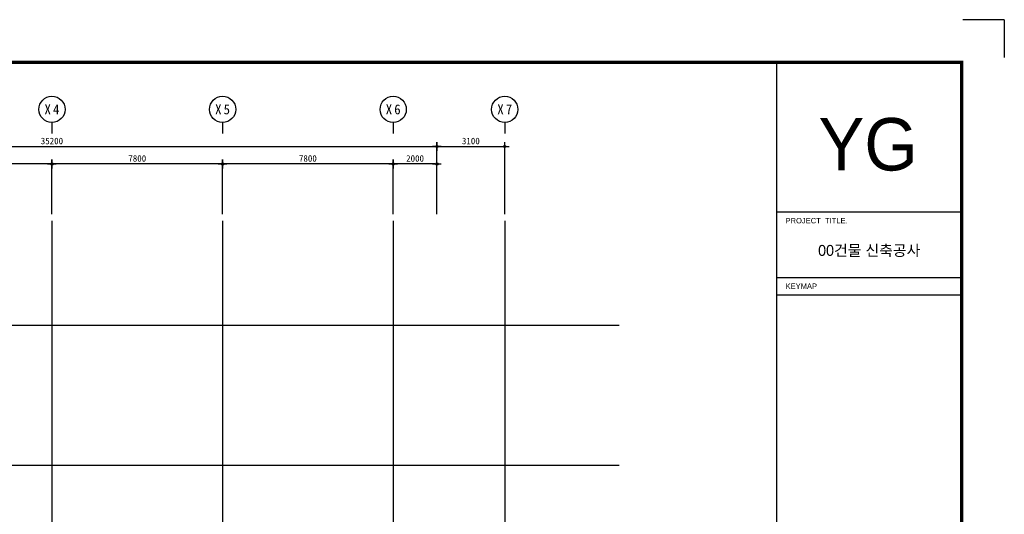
# Model space of a CAD drawing. Header units: millimetres. Extents: x 3921771 to 4005871, y -5256172 to -5196772.
# Tile 3 of 3: x 3960859 to 4005871, y -5219414 to -5196772. Entities that reach past the tile are written whole.
import ezdxf
from ezdxf.enums import TextEntityAlignment as Align

# ---------------------------------------------------------------- set-up
doc = ezdxf.new("R2010")
doc.units = ezdxf.units.MM
doc.header["$MEASUREMENT"] = 0
doc.linetypes.add('CEN', pattern=[66, 60, -2, 2, -2])
doc.layers.get('0').update_dxf_attribs({"linetype": 'CONTINUOUS'})
doc.layers.get('DEFPOINTS').update_dxf_attribs({"linetype": 'CONTINUOUS'})
for name, color, linetype in [('3', 3, 'CONTINUOUS'), ('A_GE_FORM', 7, 'CONTINUOUS'), ('A_GE_TEXT', 3, 'CONTINUOUS'), ('CEN', 13, 'CEN'), ('DI', 1, 'CONTINUOUS'), ('DIM', 7, 'CONTINUOUS')]:
    doc.layers.add(name, color=color, linetype=linetype)
doc.styles.add('GHS', font='txt')
doc.styles.add('HY울릉도 L', font='txt')
doc.styles.add('SDP-S', font='txt')
doc.styles.add('굴림', font='txt')
doc.styles.add('돋움', font='txt')
doc.styles.add('돋움체', font='txt')
doc.styles.add('울릉도L', font='HYWULM.TTF')
doc.dimstyles.new('SMDI-3', dxfattribs={"dimtxt": 3, "dimasz": 1, "dimexe": 2, "dimexo": 3, "dimgap": 1, "dimtad": 1, "dimdsep": 46, "dimtxsty": 'HY울릉도 L', "dimblk": 'Z_DOT', "dimcen": 2.5, "dimdle": 1.5, "dimclrd": 1, "dimclre": 1, "dimclrt": 2, "dimadec": 0, "dimazin": 0, "dimtfac": 1, "dimtix": 1, "dimtmove": 2, "dimatfit": 3, "dimldrblk": 'Z_DOT', "dimfxl": 0, "dimtvp": 1, "dimtolj": 1, "dimtzin": 0, "dimarcsym": 0})

# ---------------------------------------------------------------- blocks, each defined once
blk = doc.blocks.new('Z_DOT')
at = {"layer": 'DIM', "color": 1, "ltscale": 3}
for p, q in [((-2, 0), (2, 0)), ((0, -2), (0, 2))]:
    blk.add_line(p, q, dxfattribs=at)
for radius in [0.5, 0.25]:
    blk.add_circle((0, 0), radius, dxfattribs=at)
blk = doc.blocks.new('*D5')
at = {"layer": 'DEFPOINTS', "color": 0, "ltscale": 3, "transparency": 16777216}
for p in [(3979934, -5202577), (3944734, -5205977), (3979934, -5205977)]:
    blk.add_point(p, dxfattribs=at)
at = {"layer": 'DIM', "color": 1, "lineweight": -2, "ltscale": 3, "transparency": 16777216}
for p, q in [((3944734, -5205677), (3944734, -5202377)), ((3979934, -5205677), (3979934, -5202377)), ((3944834, -5202577), (3979834, -5202577))]:
    blk.add_line(p, q, dxfattribs=at)
at = {"layer": 'DIM', "color": 1, "lineweight": -2, "ltscale": 3, "transparency": 16777216, "xscale": 100, "yscale": 100, "zscale": 100, "rotation": 180}
blk.add_blockref('Z_DOT', (3944734, -5202577), dxfattribs=at)
at = {"layer": 'DIM', "color": 1, "lineweight": -2, "ltscale": 3, "transparency": 16777216, "xscale": 100, "yscale": 100, "zscale": 100}
blk.add_blockref('Z_DOT', (3979934, -5202577), dxfattribs=at)
at = {"layer": 'DIM', "color": 2, "ltscale": 3, "transparency": 16777216, "insert": (3962334, -5202327), "char_height": 300, "attachment_point": 5, "style": 'SDP-S'}
blk.add_mtext('\\A1;35200', dxfattribs=at)
blk = doc.blocks.new('*D6')
at = {"layer": 'DEFPOINTS', "color": 0, "ltscale": 3, "transparency": 16777216}
for p in [(3977934, -5203377), (3977934, -5205977), (3979934, -5205977)]:
    blk.add_point(p, dxfattribs=at)
at = {"layer": 'DIM', "color": 1, "lineweight": -2, "ltscale": 3, "transparency": 16777216}
for p, q in [((3977934, -5205677), (3977934, -5203177)), ((3979834, -5203377), (3978034, -5203377)), ((3979934, -5205677), (3979934, -5203177))]:
    blk.add_line(p, q, dxfattribs=at)
at = {"layer": 'DIM', "color": 1, "lineweight": -2, "ltscale": 3, "transparency": 16777216, "xscale": 100, "yscale": 100, "zscale": 100, "rotation": 180}
blk.add_blockref('Z_DOT', (3977934, -5203377), dxfattribs=at)
at = {"layer": 'DIM', "color": 1, "lineweight": -2, "ltscale": 3, "transparency": 16777216, "xscale": 100, "yscale": 100, "zscale": 100}
blk.add_blockref('Z_DOT', (3979934, -5203377), dxfattribs=at)
at = {"layer": 'DIM', "color": 2, "ltscale": 3, "transparency": 16777216, "insert": (3978934, -5203127), "char_height": 300, "attachment_point": 5, "style": 'SDP-S'}
blk.add_mtext('\\A1;2000', dxfattribs=at)
blk = doc.blocks.new('CCS111')
blk.add_line((0, 8), (0, 3))
blk.add_circle((0, 14), 6)
at = {"color": 3, "style": 'GHS'}
for tag, p in [('X', (-2.45, 14.02)), ('1', (1.44, 14.02))]:
    blk.add_attdef(tag, text='', height=4.5, dxfattribs=at).set_placement(p, align=Align.MIDDLE_CENTER)
blk = doc.blocks.new('*D7')
at = {"layer": 'DEFPOINTS', "color": 0, "ltscale": 3, "transparency": 16777216}
for p in [(3970134, -5203377), (3970134, -5205977), (3977934, -5205977)]:
    blk.add_point(p, dxfattribs=at)
at = {"layer": 'DIM', "color": 1, "lineweight": -2, "ltscale": 3, "transparency": 16777216}
for p, q in [((3970134, -5205677), (3970134, -5203177)), ((3977834, -5203377), (3970234, -5203377)), ((3977934, -5205677), (3977934, -5203177))]:
    blk.add_line(p, q, dxfattribs=at)
at = {"layer": 'DIM', "color": 1, "lineweight": -2, "ltscale": 3, "transparency": 16777216, "xscale": 100, "yscale": 100, "zscale": 100, "rotation": 180}
blk.add_blockref('Z_DOT', (3970134, -5203377), dxfattribs=at)
at = {"layer": 'DIM', "color": 1, "lineweight": -2, "ltscale": 3, "transparency": 16777216, "xscale": 100, "yscale": 100, "zscale": 100}
blk.add_blockref('Z_DOT', (3977934, -5203377), dxfattribs=at)
at = {"layer": 'DIM', "color": 2, "ltscale": 3, "transparency": 16777216, "insert": (3974034, -5203127), "char_height": 300, "attachment_point": 5, "style": 'SDP-S'}
blk.add_mtext('\\A1;7800', dxfattribs=at)
blk = doc.blocks.new('*D8')
at = {"layer": 'DEFPOINTS', "color": 0, "ltscale": 3, "transparency": 16777216}
for p in [(3962334, -5203377), (3962334, -5205977), (3970134, -5205977)]:
    blk.add_point(p, dxfattribs=at)
at = {"layer": 'DIM', "color": 1, "lineweight": -2, "ltscale": 3, "transparency": 16777216}
for p, q in [((3962334, -5205677), (3962334, -5203177)), ((3970034, -5203377), (3962434, -5203377)), ((3970134, -5205677), (3970134, -5203177))]:
    blk.add_line(p, q, dxfattribs=at)
at = {"layer": 'DIM', "color": 1, "lineweight": -2, "ltscale": 3, "transparency": 16777216, "xscale": 100, "yscale": 100, "zscale": 100, "rotation": 180}
blk.add_blockref('Z_DOT', (3962334, -5203377), dxfattribs=at)
at = {"layer": 'DIM', "color": 1, "lineweight": -2, "ltscale": 3, "transparency": 16777216, "xscale": 100, "yscale": 100, "zscale": 100}
blk.add_blockref('Z_DOT', (3970134, -5203377), dxfattribs=at)
at = {"layer": 'DIM', "color": 2, "ltscale": 3, "transparency": 16777216, "insert": (3966234, -5203127), "char_height": 300, "attachment_point": 5, "style": 'SDP-S'}
blk.add_mtext('\\A1;7800', dxfattribs=at)
blk = doc.blocks.new('*D9')
at = {"layer": 'DEFPOINTS', "color": 0, "ltscale": 3, "transparency": 16777216}
for p in [(3954534, -5203377), (3954534, -5205977), (3962334, -5205977)]:
    blk.add_point(p, dxfattribs=at)
at = {"layer": 'DIM', "color": 1, "lineweight": -2, "ltscale": 3, "transparency": 16777216}
for p, q in [((3954534, -5205677), (3954534, -5203177)), ((3962234, -5203377), (3954634, -5203377)), ((3962334, -5205677), (3962334, -5203177))]:
    blk.add_line(p, q, dxfattribs=at)
at = {"layer": 'DIM', "color": 1, "lineweight": -2, "ltscale": 3, "transparency": 16777216, "xscale": 100, "yscale": 100, "zscale": 100, "rotation": 180}
blk.add_blockref('Z_DOT', (3954534, -5203377), dxfattribs=at)
at = {"layer": 'DIM', "color": 1, "lineweight": -2, "ltscale": 3, "transparency": 16777216, "xscale": 100, "yscale": 100, "zscale": 100}
blk.add_blockref('Z_DOT', (3962334, -5203377), dxfattribs=at)
at = {"layer": 'DIM', "color": 2, "ltscale": 3, "transparency": 16777216, "insert": (3958434, -5203127), "char_height": 300, "attachment_point": 5, "style": 'SDP-S'}
blk.add_mtext('\\A1;7800', dxfattribs=at)
blk = doc.blocks.new('*D21')
at = {"layer": 'DEFPOINTS', "color": 0, "ltscale": 3, "transparency": 16777216}
for p in [(3983034, -5202577), (3979934, -5205977), (3983034, -5205977)]:
    blk.add_point(p, dxfattribs=at)
at = {"layer": 'DIM', "color": 1, "lineweight": -2, "ltscale": 3, "transparency": 16777216}
for p, q in [((3979934, -5205677), (3979934, -5202377)), ((3983034, -5205677), (3983034, -5202377)), ((3980034, -5202577), (3982934, -5202577))]:
    blk.add_line(p, q, dxfattribs=at)
at = {"layer": 'DIM', "color": 1, "lineweight": -2, "ltscale": 3, "transparency": 16777216, "xscale": 100, "yscale": 100, "zscale": 100, "rotation": 180}
blk.add_blockref('Z_DOT', (3979934, -5202577), dxfattribs=at)
at = {"layer": 'DIM', "color": 1, "lineweight": -2, "ltscale": 3, "transparency": 16777216, "xscale": 100, "yscale": 100, "zscale": 100}
blk.add_blockref('Z_DOT', (3983034, -5202577), dxfattribs=at)
at = {"layer": 'DIM', "color": 2, "ltscale": 3, "transparency": 16777216, "insert": (3981484, -5202327), "char_height": 300, "attachment_point": 5, "style": 'SDP-S'}
blk.add_mtext('\\A1;3100', dxfattribs=at)
blk = doc.blocks.new('sheet _서영')
at = {"layer": 'A_GE_FORM'}
for q in [(-361867.99, -1058464.44), (-361848.99, -1058481.68)]:
    blk.add_line((-361848.99, -1058464.44), q, dxfattribs=at)
at = {"layer": 'A_GE_FORM', "color": 161}
for p, q in [((-361952.99, -1058552.43), (-361868.99, -1058552.43)), ((-361952.99, -1058582.43), (-361868.99, -1058582.43)), ((-361952.99, -1058590.43), (-361868.99, -1058590.43))]:
    blk.add_line(p, q, dxfattribs=at)
at = {"layer": 'A_GE_FORM', "const_width": 1.5}
blk.add_lwpolyline([(-361868.49, -1059038.93), (-362670.49, -1059038.93), (-362670.49, -1058483.93), (-361868.49, -1058483.93)], close=True, dxfattribs=at)
at = {"layer": 'A_GE_FORM', "const_width": 0.6}
blk.add_lwpolyline([(-361952.99, -1059038.93), (-361952.99, -1058483.93)], dxfattribs=at)
at = {"layer": 'A_GE_TEXT', "style": '울릉도L'}
blk.add_text('YG', height=24, dxfattribs=at).set_placement((-361933.93, -1058533.47))
at = {"layer": 'A_GE_TEXT', "style": '돋움'}
for s, p in [('PROJECT  TITLE.', (-361948.99, -1058556.43)), ('KEYMAP', (-361948.99, -1058586.43))]:
    blk.add_text(s, height=2.5, dxfattribs=at).set_placement(p, align=Align.MIDDLE_LEFT)
at = {"layer": 'A_GE_TEXT', "style": '굴림'}
blk.add_text('00건물 신축공사', height=5, dxfattribs=at).set_placement((-361910.74, -1058570.06), align=Align.MIDDLE_CENTER)

msp = doc.modelspace()

# ---------------------------------------------------------------- linework, layer by layer
at = {"layer": 'CEN'}
for p, q in [((3962334.289, -5205977.477), (3962334.289, -5250325.917)), ((3970134.289, -5205977.477), (3970134.289, -5250325.917)), ((3977934.289, -5205977.477), (3977934.289, -5250325.917)), ((3983034.289, -5205977.477), (3983034.289, -5250325.917)), ((3937398.874, -5210762.953), (3988257.54, -5210762.953)), ((3937398.874, -5217162.953), (3988257.54, -5217162.953))]:
    msp.add_line(p, q, dxfattribs=at)

# ---------------------------------------------------------------- block references
at = {"layer": '3', "xscale": 100, "yscale": 100, "zscale": 100}
msp.add_blockref('sheet _서영', (40190770.4, 100649671.693), dxfattribs=at)
at = {"layer": 'DI'}
ref = msp.add_blockref('CCS111', (3962334.289, -5202277.477), dxfattribs=dict(at, xscale=100, yscale=100, zscale=100))
ref.add_attrib('1', '4', dxfattribs={"layer": '0', "color": 3, "height": 450, "style": '돋움체'}).set_placement((3962528.039, -5200876.682), align=Align.MIDDLE_CENTER)
ref.add_attrib('X', 'X', dxfattribs={"layer": '0', "color": 3, "height": 450, "style": '돋움체'}).set_placement((3962139.085, -5200875.686), align=Align.MIDDLE_CENTER)
ref = msp.add_blockref('CCS111', (3970134.289, -5202277.477), dxfattribs=dict(at, xscale=100, yscale=100, zscale=100))
ref.add_attrib('1', '5', dxfattribs={"layer": '0', "color": 3, "height": 450, "style": '돋움체'}).set_placement((3970328.039, -5200876.682), align=Align.MIDDLE_CENTER)
ref.add_attrib('X', 'X', dxfattribs={"layer": '0', "color": 3, "height": 450, "style": '돋움체'}).set_placement((3969939.085, -5200875.686), align=Align.MIDDLE_CENTER)
ref = msp.add_blockref('CCS111', (3977934.289, -5202277.477), dxfattribs=dict(at, xscale=100, yscale=100, zscale=100))
ref.add_attrib('1', '6', dxfattribs={"layer": '0', "color": 3, "height": 450, "style": '돋움체'}).set_placement((3978128.039, -5200876.682), align=Align.MIDDLE_CENTER)
ref.add_attrib('X', 'X', dxfattribs={"layer": '0', "color": 3, "height": 450, "style": '돋움체'}).set_placement((3977739.085, -5200875.686), align=Align.MIDDLE_CENTER)
ref = msp.add_blockref('CCS111', (3983034.289, -5202277.477), dxfattribs=dict(at, xscale=100, yscale=100, zscale=100))
ref.add_attrib('1', '7', dxfattribs={"layer": '0', "color": 3, "height": 450, "style": '돋움체'}).set_placement((3983228.039, -5200876.682), align=Align.MIDDLE_CENTER)
ref.add_attrib('X', 'X', dxfattribs={"layer": '0', "color": 3, "height": 450, "style": '돋움체'}).set_placement((3982839.085, -5200875.686), align=Align.MIDDLE_CENTER)

# ---------------------------------------------------------------- dimensions: what is measured, and where the dimension line sits
at = {"layer": 'DIM', "ltscale": 3}
for base, p1, p2, picture, middle in [((3979934.289, -5202577.477), (3944734.289, -5205977.477), (3979934.289, -5205977.477), '*D5', (3962334.289, -5202327.274)), ((3954534.289, -5203377.477), (3962334.289, -5205977.477), (3954534.289, -5205977.477), '*D9', (3958434.289, -5203127.274)), ((3962334.289, -5203377.477), (3970134.289, -5205977.477), (3962334.289, -5205977.477), '*D8', (3966234.289, -5203127.274)), ((3970134.289, -5203377.477), (3977934.289, -5205977.477), (3970134.289, -5205977.477), '*D7', (3974034.289, -5203127.274)), ((3977934.289, -5203377.477), (3979934.289, -5205977.477), (3977934.289, -5205977.477), '*D6', (3978934.289, -5203127.274))]:
    dim = msp.add_linear_dim(base=base, p1=p1, p2=p2, dimstyle='SMDI-3', override={"dimscale": 100, "dimtxsty": 'SDP-S'}, dxfattribs=at)
    dim.commit()
    dim.dimension.update_dxf_attribs({"geometry": picture, "text_midpoint": middle})
dim = msp.add_linear_dim(base=(3983034.289, -5202577.477), p1=(3979934.289, -5205977.477), p2=(3983034.289, -5205977.477), angle=180, dimstyle='SMDI-3', override={"dimscale": 100, "dimtxsty": 'SDP-S'}, dxfattribs=at)
dim.commit()
dim.dimension.update_dxf_attribs({"geometry": '*D21', "text_midpoint": (3981484.289, -5202327.274)})

doc.saveas('drawing.dxf')
